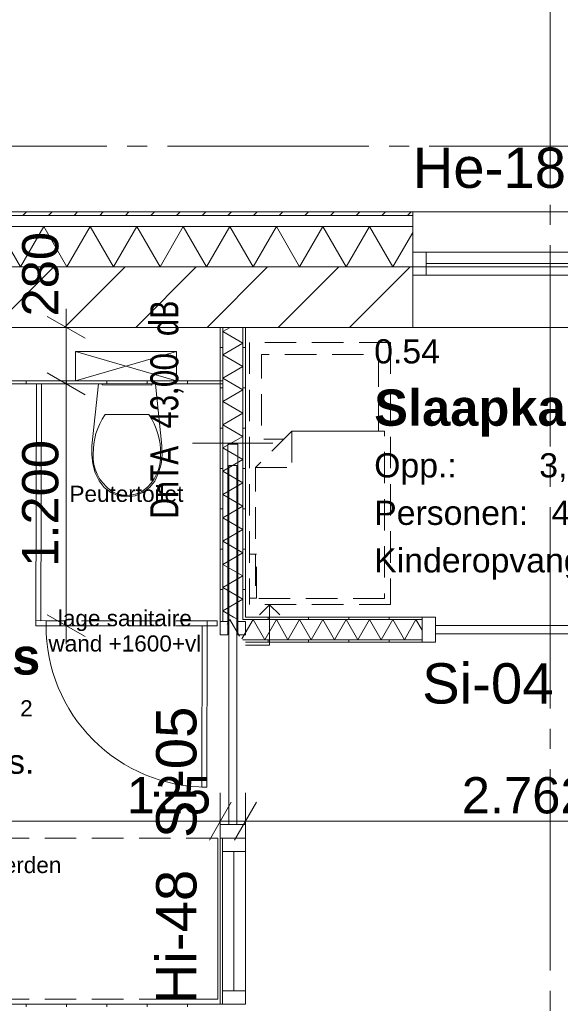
# Model space of a CAD drawing. Header units: millimetres. Extents: x 10 to 584, y 10 to 831.
# Tile 74 of 79: x 412 to 438, y 721 to 769. Entities that reach past the tile are written whole.
import ezdxf
from ezdxf.xclip import XClip

# ---------------------------------------------------------------- set-up
doc = ezdxf.new("R2010")
doc.units = ezdxf.units.MM
doc.header["$MEASUREMENT"] = 0
doc.header["$XCLIPFRAME"] = 0
doc.linetypes.add('B0204', pattern=[13, 10, -1, 1, -1])
doc.linetypes.add('B0701', pattern=[2.3412, 1.56, -0.7812])
for name, color, linetype in [('21 Buitenwanden', 7, 'Continuous'), ('21 Buitenwanden Doorsnede-arcering', 7, 'Continuous'), ('21 Buitenwanden Laagscheidingslijnen', 7, 'Continuous'), ('21 Buitenwanden Raamlabels', 7, 'Continuous'), ('21 Buitenwanden Ramen', 7, 'Continuous'), ('22 NC Binnenwanden', 7, 'Continuous'), ('22 NC Binnenwanden Deuren', 7, 'Continuous'), ('22 NC Binnenwanden Deurlabels', 7, 'Continuous'), ('22 NC Binnenwanden Doorsnede-arcering', 7, 'Continuous'), ('22 NC Binnenwanden Laagscheidingslijnen', 7, 'Continuous'), ('22 NC Binnenwanden Raamlabels', 7, 'Continuous'), ('22 NC Binnenwanden Ramen', 7, 'Continuous'), ('23 Vloeren', 7, 'Continuous'), ('73 Keuken', 7, 'Continuous'), ('74 Sanitair', 7, 'Continuous'), ('82 Interieur', 7, 'Continuous'), ('A Stramien', 7, 'Continuous'), ('Info Algemeen', 7, 'Continuous'), ('Maatvoering 1_ 50_100', 7, 'Continuous'), ('Tekst_dim 1_ 50_100', 7, 'Continuous'), ('Z Ruimtefuncties', 7, 'Continuous')]:
    doc.layers.add(name, color=color, linetype=linetype)
doc.styles.add('GENERATED_STYLE_1', font='txt')
doc.styles.add('GENERATED_STYLE_2', font='txt')
doc.styles.add('GENERATED_STYLE_3', font='txt')
pattern_1 = [(270, (78, 259.1879), (2, 0), [])]
pattern_2 = [(180, (78, 259.1879), (0, 2), [])]
pattern_3 = [(1e-14, (78, 259.1879), (0, 2), [])]

# ---------------------------------------------------------------- blocks, each defined once
blk = doc.blocks.new('*X80')
at = {"layer": '21 Buitenwanden Doorsnede-arcering', "color": 7, "linetype": 'Continuous', "lineweight": 0}
for p, q in [((389.769, 759.188), (388.614, 757.188)), ((389.769, 759.188), (390.924, 757.188)), ((392.079, 759.188), (390.924, 757.188)), ((392.079, 759.188), (393.233, 757.188)), ((394.388, 759.188), (393.233, 757.188)), ((394.388, 759.188), (395.543, 757.188)), ((396.697, 759.188), (395.543, 757.188)), ((396.697, 759.188), (397.852, 757.188)), ((399.007, 759.188), (397.852, 757.188)), ((399.007, 759.188), (400.161, 757.188)), ((401.316, 759.188), (400.161, 757.188)), ((401.316, 759.188), (402.471, 757.188)), ((403.626, 759.188), (402.471, 757.188)), ((403.626, 759.188), (404.78, 757.188)), ((405.935, 759.188), (404.78, 757.188)), ((405.935, 759.188), (407.09, 757.188)), ((408.244, 759.188), (407.09, 757.188)), ((408.244, 759.188), (409.399, 757.188)), ((410.554, 759.188), (409.399, 757.188)), ((410.554, 759.188), (411.708, 757.188)), ((412.863, 759.188), (411.708, 757.188)), ((412.863, 759.188), (414.018, 757.188)), ((415.173, 759.188), (414.018, 757.188)), ((415.173, 759.188), (416.327, 757.188)), ((417.482, 759.188), (416.327, 757.188)), ((417.482, 759.188), (418.637, 757.188)), ((419.791, 759.188), (418.637, 757.188)), ((419.791, 759.188), (420.946, 757.188)), ((422.101, 759.188), (420.946, 757.188)), ((422.101, 759.188), (423.255, 757.188)), ((424.41, 759.188), (423.255, 757.188)), ((424.41, 759.188), (425.565, 757.188)), ((426.72, 759.188), (425.565, 757.188)), ((426.72, 759.188), (427.874, 757.188)), ((429.029, 759.188), (427.874, 757.188)), ((429.029, 759.188), (430.184, 757.188)), ((431.175, 758.904), (430.184, 757.188)), ((387.77, 758.65), (388.614, 757.188))]:
    blk.add_line(p, q, dxfattribs=at)
blk = doc.blocks.new('*X182')
at = {"layer": '22 NC Binnenwanden Doorsnede-arcering', "color": 7, "linetype": 'Continuous', "lineweight": 0}
for p, q in [((423.255, 739.688), (422.75, 738.812)), ((423.255, 739.688), (423.833, 738.688)), ((424.41, 739.688), (423.833, 738.688)), ((424.41, 739.688), (424.987, 738.688)), ((425.565, 739.688), (424.987, 738.688)), ((425.565, 739.688), (426.142, 738.688)), ((426.72, 739.688), (426.142, 738.688)), ((426.72, 739.688), (427.297, 738.688)), ((427.874, 739.688), (427.297, 738.688)), ((427.874, 739.688), (428.452, 738.688)), ((429.029, 739.688), (428.452, 738.688)), ((429.029, 739.688), (429.606, 738.688)), ((430.184, 739.688), (429.606, 738.688)), ((430.184, 739.688), (430.761, 738.688)), ((431.338, 739.688), (430.761, 738.688)), ((431.338, 739.688), (431.643, 739.161))]:
    blk.add_line(p, q, dxfattribs=at)
blk = doc.blocks.new('*X186')
at = {"layer": '22 NC Binnenwanden Doorsnede-arcering', "color": 7, "linetype": 'Continuous', "lineweight": 0}
for p, q in [((422.101, 739.688), (421.972, 739.466)), ((422.101, 739.688), (422.58, 738.858)), ((422.75, 738.812), (422.704, 738.733))]:
    blk.add_line(p, q, dxfattribs=at)
blk = doc.blocks.new('*X410')
at = {"layer": '22 NC Binnenwanden Doorsnede-arcering', "color": 7, "linetype": 'Continuous', "lineweight": 0}
blk.add_line((422.5, 739.688), (422.283, 739.813), dxfattribs=at)
blk = doc.blocks.new('*X411')
at = {"layer": '22 NC Binnenwanden Doorsnede-arcering', "color": 7, "linetype": 'Continuous', "lineweight": 0}
for p, q in [((422.115, 754.188), (421.75, 753.977)), ((422.75, 753.4), (421.75, 753.977)), ((422.75, 753.4), (421.75, 752.822)), ((422.75, 752.245), (421.75, 752.822)), ((422.75, 752.245), (421.75, 751.668)), ((422.75, 751.09), (421.75, 751.668)), ((422.75, 751.09), (421.75, 750.513)), ((422.75, 749.936), (421.75, 750.513)), ((422.75, 749.936), (421.75, 749.358)), ((422.75, 748.781), (421.75, 749.358)), ((422.75, 748.781), (421.75, 748.204)), ((422.75, 747.626), (421.75, 748.204)), ((422.75, 747.626), (421.75, 747.049)), ((422.75, 746.472), (421.75, 747.049)), ((422.75, 746.472), (421.75, 745.894)), ((422.75, 745.317), (421.75, 745.894)), ((422.75, 745.317), (421.75, 744.739)), ((422.75, 744.162), (421.75, 744.739)), ((422.75, 744.162), (421.75, 743.585)), ((422.75, 743.007), (421.75, 743.585)), ((422.75, 743.007), (421.75, 742.43)), ((422.75, 741.853), (421.75, 742.43)), ((422.75, 741.853), (421.75, 741.275)), ((422.75, 740.698), (421.75, 741.275)), ((422.75, 740.698), (421.75, 740.121)), ((422.283, 739.813), (421.75, 740.121))]:
    blk.add_line(p, q, dxfattribs=at)
blk = doc.blocks.new('Drawing_2_2', base_point=(78, 259.188))
at = {"layer": '21 Buitenwanden Doorsnede-arcering', "linetype": 'Continuous', "lineweight": 0, "true_color": 0x000000}
h = blk.add_hatch(dxfattribs=at)
h.set_pattern_fill('310_Naaldhout__01__0002', color=18, style=0, pattern_type=2)
h.set_pattern_definition([(225, (78, 259.1879), (-0.6363961, 0.6363961), [])])
h.paths.add_polyline_path([(387.77, 759.748), (431.175, 759.748), (431.175, 759.928), (387.77, 759.928)])
h = blk.add_hatch(dxfattribs=at)
h.set_pattern_fill('130_Kalkzandsteen_0002', color=18, style=0, pattern_type=2)
h.set_pattern_definition([(45, (78, 259.188), (-1.767767, 1.767767), [])])
h.paths.add_polyline_path([(387.77, 757.188), (387.77, 754.188), (431.175, 754.188), (431.175, 757.188)])
at = {"layer": '22 NC Binnenwanden Doorsnede-arcering', "linetype": 'Continuous', "lineweight": 0, "true_color": 0x000000}
h = blk.add_hatch(dxfattribs=at)
h.set_pattern_fill('930_Lijnen_vert_200_0002', color=18, style=0, pattern_type=2)
h.set_pattern_definition(pattern_2)
h.paths.add_polyline_path([(421.75, 739.813), (421.75, 754.188), (421.625, 754.188), (421.625, 739.813)])
h = blk.add_hatch(dxfattribs=at)
h.set_pattern_fill('930_Lijnen_vert_200_0002', color=18, style=0, pattern_type=2)
h.set_pattern_definition(pattern_2)
h.paths.add_polyline_path([(422.875, 739.813), (422.875, 754.188), (422.75, 754.188), (422.75, 739.813)])
h = blk.add_hatch(dxfattribs=at)
h.set_pattern_fill('930_Lijnen_vert_200_0002', color=18, style=0, pattern_type=2)
h.set_pattern_definition(pattern_1)
h.paths.add_polyline_path([(421.75, 751.388), (421.75, 751.538), (390.5, 751.538), (390.5, 751.388)])
h = blk.add_hatch(dxfattribs=at)
h.set_pattern_fill('930_Lijnen_vert_200_0002', color=18, style=0, pattern_type=2)
h.set_pattern_definition(pattern_1)
h.paths.add_polyline_path([(421.75, 739.813), (421.625, 739.813), (421.75, 739.688)])
h = blk.add_hatch(dxfattribs=at)
h.set_pattern_fill('930_Lijnen_vert_200_0002', color=18, style=0, pattern_type=2)
h.set_pattern_definition(pattern_3)
h.paths.add_polyline_path([(421.625, 739.688), (421.75, 739.688), (421.625, 739.813)])
h = blk.add_hatch(dxfattribs=at)
h.set_pattern_fill('930_Lijnen_vert_200_0002', color=18, style=0, pattern_type=2)
h.set_pattern_definition(pattern_1)
h.paths.add_polyline_path([(422.75, 739.688), (422.875, 739.688), (422.875, 739.813), (422.75, 739.813)])
h = blk.add_hatch(dxfattribs=at)
h.set_pattern_fill('930_Lijnen_vert_200_0002', color=18, style=0, pattern_type=2)
h.set_pattern_definition(pattern_1)
h.paths.add_polyline_path([(422.875, 739.688), (431.643, 739.688), (431.643, 739.813), (422.875, 739.813)])
h = blk.add_hatch(dxfattribs=at)
h.set_pattern_fill('930_Lijnen_vert_200_0002', color=18, style=0, pattern_type=2)
h.set_pattern_definition(pattern_3)
h.paths.add_polyline_path([(421.625, 739.598), (421.75, 739.598), (421.75, 739.688), (421.625, 739.688)])
h = blk.add_hatch(dxfattribs=at)
h.set_pattern_fill('930_Lijnen_vert_200_0002', color=18, style=0, pattern_type=2)
h.set_pattern_definition(pattern_3)
h.paths.add_polyline_path([(422.875, 738.688), (422.75, 738.688), (422.875, 738.563)])
h = blk.add_hatch(dxfattribs=at)
h.set_pattern_fill('930_Lijnen_vert_200_0002', color=18, style=0, pattern_type=2)
h.set_pattern_definition(pattern_1)
h.paths.add_polyline_path([(422.875, 738.688), (422.875, 738.563), (431.643, 738.563), (431.643, 738.688)])
h = blk.add_hatch(dxfattribs=at)
h.set_pattern_fill('930_Lijnen_vert_200_0002', color=18, style=0, pattern_type=2)
h.set_pattern_definition(pattern_1)
h.paths.add_polyline_path([(389.375, 720.473), (421.625, 720.473), (421.625, 720.598), (389.375, 720.598)])
h = blk.add_hatch(dxfattribs=at)
h.set_pattern_fill('930_Lijnen_vert_200_0002', color=18, style=0, pattern_type=2)
h.set_pattern_definition(pattern_3)
h.paths.add_polyline_path([(421.625, 720.598), (421.625, 720.473), (421.75, 720.473), (421.75, 720.498)])
h = blk.add_hatch(dxfattribs=at)
h.set_pattern_fill('930_Lijnen_vert_200_0002', color=18, style=0, pattern_type=2)
h.set_pattern_definition(pattern_3)
h.paths.add_polyline_path([(421.625, 720.598), (421.75, 720.498), (421.75, 720.598)])
at = {"layer": '21 Buitenwanden', "color": 2, "linetype": 'Continuous', "lineweight": 0}
blk.add_line((431.175, 759.928), (431.175, 759.748), dxfattribs=at)
at = {"layer": '21 Buitenwanden', "color": 9, "linetype": 'Continuous', "lineweight": 0}
blk.add_line((431.175, 759.748), (431.175, 759.188), dxfattribs=at)
at = {"layer": '21 Buitenwanden', "color": 1, "linetype": 'Continuous', "lineweight": 0}
for p, q in [((431.175, 759.188), (431.175, 757.928)), ((431.175, 757.928), (431.175, 757.188))]:
    blk.add_line(p, q, dxfattribs=at)
at = {"layer": '21 Buitenwanden', "color": 3, "linetype": 'Continuous', "lineweight": 0}
for p, q in [((431.175, 757.188), (431.175, 756.788)), ((431.175, 756.788), (431.175, 754.188))]:
    blk.add_line(p, q, dxfattribs=at)
at = {"layer": '21 Buitenwanden', "color": 2, "linetype": 'Continuous', "lineweight": 0, "flags": 128}
blk.add_lwpolyline([(431.175, 759.928), (387.77, 759.928)], dxfattribs=at)
at = {"layer": '21 Buitenwanden', "color": 3, "linetype": 'Continuous', "lineweight": 0, "flags": 128}
blk.add_lwpolyline([(387.77, 754.188), (431.175, 754.188)], dxfattribs=at)
at = {"layer": '21 Buitenwanden Laagscheidingslijnen', "color": 2, "linetype": 'Continuous', "lineweight": 0}
blk.add_line((431.175, 759.748), (387.77, 759.748), dxfattribs=at)
at = {"layer": '21 Buitenwanden Laagscheidingslijnen', "color": 1, "linetype": 'Continuous', "lineweight": 0}
blk.add_line((431.175, 759.188), (387.77, 759.188), dxfattribs=at)
at = {"layer": '21 Buitenwanden Laagscheidingslijnen', "color": 3, "linetype": 'Continuous', "lineweight": 0}
blk.add_line((431.175, 757.188), (387.77, 757.188), dxfattribs=at)
at = {"layer": '21 Buitenwanden Ramen', "color": 9, "linetype": 'Continuous', "lineweight": 0}
for p, q in [((431.175, 759.928), (442.015, 759.928)), ((431.175, 759.748), (431.175, 759.188)), ((431.175, 754.188), (442.015, 754.188))]:
    blk.add_line(p, q, dxfattribs=at)
at = {"layer": '21 Buitenwanden Ramen', "color": 2, "linetype": 'Continuous', "lineweight": 0}
blk.add_line((431.175, 759.928), (431.175, 759.748), dxfattribs=at)
at = {"layer": '21 Buitenwanden Ramen', "color": 1, "linetype": 'Continuous', "lineweight": 0}
for p, q in [((431.175, 759.188), (431.175, 757.928)), ((431.845, 757.928), (431.175, 757.928)), ((431.175, 757.928), (431.175, 757.188)), ((431.175, 757.928), (431.175, 757.188)), ((431.845, 756.788), (431.845, 757.928)), ((441.345, 757.928), (431.845, 757.928)), ((431.845, 757.358), (441.345, 757.358)), ((431.175, 756.788), (431.845, 756.788)), ((431.845, 756.788), (441.345, 756.788))]:
    blk.add_line(p, q, dxfattribs=at)
at = {"layer": '21 Buitenwanden Ramen', "color": 3, "linetype": 'Continuous', "lineweight": 0}
for p, q in [((431.175, 757.188), (431.175, 756.788)), ((431.175, 757.188), (431.175, 756.788)), ((431.175, 756.788), (431.175, 754.188))]:
    blk.add_line(p, q, dxfattribs=at)
at = {"layer": '22 NC Binnenwanden', "color": 1, "linetype": 'Continuous', "lineweight": 0}
for p, q in [((422, 748.388), (422, 739.598)), ((422.5, 748.388), (422, 748.388)), ((422.5, 739.598), (422.5, 748.388)), ((431.643, 739.688), (431.643, 739.813)), ((421.75, 739.598), (421.625, 739.598)), ((422, 739.598), (421.75, 739.598)), ((422.75, 739.598), (422.5, 739.598)), ((422.875, 739.598), (422.75, 739.598)), ((431.643, 738.688), (431.643, 739.688)), ((431.643, 738.563), (431.643, 738.688)), ((421.735, 720.598), (421.625, 720.598)), ((421.75, 720.598), (421.735, 720.598)), ((422.75, 720.598), (421.75, 720.598)), ((422.875, 720.598), (422.75, 720.598))]:
    blk.add_line(p, q, dxfattribs=at)
at = {"layer": '22 NC Binnenwanden', "color": 1, "linetype": 'Continuous', "lineweight": 0, "flags": 128}
for points in [[(422.875, 754.188), (421.625, 754.188)], [(421.625, 754.188), (421.625, 739.813)], [(422.875, 739.813), (422.875, 754.188)], [(421.75, 751.538), (421.75, 751.388)], [(421.625, 739.813), (421.625, 739.598)], [(431.643, 739.813), (422.875, 739.813)], [(422.875, 738.563), (431.643, 738.563)], [(421.625, 720.598), (389.375, 720.598)]]:
    blk.add_lwpolyline(points, dxfattribs=at)
at = {"layer": '22 NC Binnenwanden', "color": 9, "linetype": 'Continuous', "lineweight": 0, "flags": 128}
for points in [[(421.75, 751.538), (390.5, 751.538)], [(390.5, 751.388), (421.75, 751.388)]]:
    blk.add_lwpolyline(points, dxfattribs=at)
at = {"layer": '22 NC Binnenwanden Deuren', "color": 1, "linetype": 'Continuous', "lineweight": 0}
for p, q in [((422.45, 747.328), (422.05, 747.328)), ((422.05, 747.328), (422.05, 729.518)), ((422.45, 729.518), (422.45, 747.328)), ((424.075, 740.423), (423.575, 739.923)), ((424.075, 738.423), (424.075, 740.423)), ((424.075, 740.423), (424.575, 739.923)), ((431.643, 739.813), (432.313, 739.813)), ((431.643, 738.563), (431.643, 739.813)), ((431.643, 739.688), (431.643, 739.813)), ((431.643, 739.688), (431.643, 739.813)), ((432.313, 739.813), (432.313, 738.563)), ((421.625, 738.928), (421.625, 739.598)), ((421.625, 739.598), (422, 739.598)), ((421.75, 739.598), (421.625, 739.598)), ((421.75, 739.598), (421.625, 739.598)), ((422, 739.598), (421.75, 739.598)), ((422, 739.598), (421.75, 739.598)), ((422, 739.598), (422, 738.928)), ((422.5, 738.928), (422.5, 739.598)), ((422.5, 739.598), (422.875, 739.598)), ((422.75, 739.598), (422.5, 739.598)), ((422.75, 739.598), (422.5, 739.598)), ((422.875, 739.598), (422.75, 739.598)), ((422.875, 739.598), (422.75, 739.598)), ((422.875, 739.598), (422.875, 738.928)), ((431.643, 738.688), (431.643, 739.688)), ((431.643, 738.688), (431.643, 739.688)), ((450.123, 739.388), (432.313, 739.388)), ((432.313, 739.388), (432.313, 738.988)), ((422, 738.928), (421.625, 738.928)), ((422.875, 738.928), (422.5, 738.928)), ((432.313, 738.988), (450.123, 738.988)), ((422.875, 738.423), (424.075, 738.423)), ((431.643, 738.563), (431.643, 738.688)), ((431.643, 738.563), (431.643, 738.688)), ((432.313, 738.563), (431.643, 738.563)), ((421.625, 728.848), (421.625, 729.518)), ((421.625, 729.518), (422.875, 729.518)), ((422.05, 729.518), (422.45, 729.518)), ((422.875, 729.518), (422.875, 728.848)), ((422.875, 728.848), (421.625, 728.848)), ((421.75, 728.848), (421.625, 728.848)), ((421.75, 728.848), (421.625, 728.848)), ((422.75, 728.848), (421.75, 728.848)), ((422.75, 728.848), (421.75, 728.848)), ((422.875, 728.848), (422.75, 728.848)), ((422.875, 728.848), (422.75, 728.848))]:
    blk.add_line(p, q, dxfattribs=at)
at = {"layer": '22 NC Binnenwanden Laagscheidingslijnen', "color": 1, "linetype": 'Continuous', "lineweight": 0}
for p, q in [((421.75, 739.813), (421.75, 754.188)), ((422.75, 739.813), (422.75, 754.188)), ((421.75, 739.813), (421.75, 739.688)), ((421.75, 739.813), (421.75, 739.688)), ((422.75, 739.688), (422.75, 739.813)), ((422.75, 739.688), (422.75, 739.813)), ((421.75, 739.688), (421.75, 739.598)), ((431.643, 739.688), (422.75, 739.688)), ((422.875, 738.688), (422.75, 738.688)), ((422.875, 738.688), (422.75, 738.688)), ((431.643, 738.688), (422.875, 738.688))]:
    blk.add_line(p, q, dxfattribs=at)
at = {"layer": '22 NC Binnenwanden Ramen', "color": 9, "linetype": 'Continuous', "lineweight": 0}
for p, q in [((421.625, 720.598), (421.625, 728.848)), ((422.875, 720.598), (422.875, 728.848))]:
    blk.add_line(p, q, dxfattribs=at)
at = {"layer": '22 NC Binnenwanden Ramen', "color": 1, "linetype": 'Continuous', "lineweight": 0}
for p, q in [((421.735, 728.848), (421.625, 728.848)), ((421.735, 728.848), (421.735, 728.178)), ((421.75, 728.848), (421.735, 728.848)), ((421.75, 728.848), (421.735, 728.848)), ((422.75, 728.848), (421.75, 728.848)), ((422.75, 728.848), (421.75, 728.848)), ((422.875, 728.848), (422.75, 728.848)), ((422.875, 728.848), (422.75, 728.848)), ((422.875, 728.178), (422.875, 728.848)), ((421.735, 728.178), (422.875, 728.178)), ((421.735, 728.178), (421.735, 721.268)), ((422.305, 721.268), (422.305, 728.178)), ((422.875, 721.268), (422.875, 728.178)), ((422.875, 721.268), (421.735, 721.268)), ((421.735, 721.268), (421.735, 720.598)), ((422.875, 720.598), (422.875, 721.268)), ((421.735, 720.598), (421.625, 720.598)), ((421.75, 720.598), (421.735, 720.598)), ((421.75, 720.598), (421.735, 720.598)), ((422.75, 720.598), (421.75, 720.598)), ((422.75, 720.598), (421.75, 720.598)), ((422.875, 720.598), (422.75, 720.598)), ((422.875, 720.598), (422.75, 720.598))]:
    blk.add_line(p, q, dxfattribs=at)
at = {"layer": '23 Vloeren', "color": 1, "linetype": 'Continuous', "lineweight": 0, "flags": 128}
blk.add_lwpolyline([(96, 265.188), (370, 265.188), (370, 439.188), (366, 439.188), (366, 570.048), (420.61, 570.048), (420.61, 554.048), (510, 554.048), (510, 626.688), (459.924, 626.688), (459.924, 683.688), (510, 683.688), (510, 757.188), (294, 757.188), (294, 763.188), (78, 763.188), (78, 475.188), (96, 475.188)], close=True, dxfattribs=at)
at = {"layer": '73 Keuken', "color": 1, "linetype": 'B0701', "lineweight": 0}
for p, q in [((421.5, 728.848), (389.5, 728.848)), ((421.5, 720.848), (389.5, 720.848))]:
    blk.add_line(p, q, dxfattribs=at)
at = {"layer": '73 Keuken', "color": 1, "linetype": 'Continuous', "lineweight": 0}
blk.add_line((421.5, 728.848), (421.5, 720.848), dxfattribs=at)
at = {"layer": '74 Sanitair', "color": 1, "linetype": 'Continuous', "lineweight": 0}
for p, q in [((419.462, 752.986), (414.446, 751.537)), ((419.461, 751.536), (414.447, 752.987)), ((415.908, 749.866), (416.997, 749.864)), ((416.997, 749.864), (418.086, 749.862))]:
    blk.add_line(p, q, dxfattribs=at)
at = {"layer": '74 Sanitair', "color": 2, "linetype": 'B0701', "lineweight": 0}
for p, q in [((420.98, 739.622), (412.98, 739.635)), ((420.98, 739.372), (412.98, 739.385))]:
    blk.add_line(p, q, dxfattribs=at)
at = {"layer": '74 Sanitair', "color": 1, "linetype": 'Continuous', "lineweight": 0, "flags": 128}
for points in [[(419.462, 752.986), (414.447, 752.987), (414.446, 751.537), (419.461, 751.536)], [(412.499, 751.386), (412.749, 751.385), (412.73, 739.635), (412.48, 739.636)], [(418.687, 747.408), (418.562, 746.973), (418.372, 746.563), (418.115, 746.238), (417.784, 745.989), (417.401, 745.832), (416.99, 745.778), (416.58, 745.833), (416.197, 745.991), (415.867, 746.241), (415.612, 746.567), (415.422, 746.978), (415.299, 747.414), (415.245, 747.863), (415.261, 748.315), (415.59, 751.381), (418.409, 751.376), (418.728, 748.31), (418.743, 747.857)], [(415.769, 751.38), (418.229, 751.376), (418.229, 751.326), (415.769, 751.33)], [(412.48, 739.386), (412.48, 739.636), (412.98, 739.635), (412.98, 739.385)], [(420.98, 739.372), (420.98, 739.622), (421.48, 739.621), (421.48, 739.371)]]:
    blk.add_lwpolyline(points, close=True, dxfattribs=at)
at = {"layer": '74 Sanitair', "color": 2, "linetype": 'Continuous', "lineweight": 0, "flags": 128}
blk.add_lwpolyline([(420.98, 739.372), (420.967, 731.372), (420.717, 731.372), (420.73, 739.372)], close=True, dxfattribs=at)
at = {"layer": '74 Sanitair', "color": 2, "linetype": 'Continuous', "lineweight": 0}
blk.add_arc((420.98, 739.372), 8, 179.9055, 269.9055, dxfattribs=at)
at = {"layer": '74 Sanitair', "color": 1, "linetype": 'Continuous', "lineweight": 0}
for centre, major_axis, start_param, end_param in [((419.575, 747.98), (-4.252, 0.007), 5.753783, 6.306803), ((414.413, 747.988), (-4.252, 0.007), 3.117977, 3.670997), ((417.888, 747.769), (-2.569, 0.004), 6.227458, 7.128046), ((416.099, 747.772), (-2.569, 0.004), 2.296735, 3.197324), ((417, 747.067), (-1.385, 0.002), 0.938292, 1.564935), ((416.984, 747.067), (-1.385, 0.002), 1.576657, 2.203301)]:
    blk.add_ellipse(centre, major_axis=major_axis, ratio=0.875546, start_param=start_param, end_param=end_param, dxfattribs=at)
at = {"layer": '82 Interieur', "color": 1, "linetype": 'B0701', "lineweight": 0}
for p, q in [((430.077, 753.438), (423.077, 753.438)), ((423.077, 753.438), (423.077, 740.438)), ((430.077, 753.438), (430.077, 740.438)), ((425.177, 749.038), (425.177, 747.238)), ((423.377, 747.238), (425.177, 747.238)), ((423.427, 742.938), (423.077, 742.938)), ((423.427, 740.75), (423.427, 742.938)), ((423.077, 740.75), (423.427, 740.75)), ((430.077, 740.438), (423.077, 740.438))]:
    blk.add_line(p, q, dxfattribs=at)
at = {"layer": '82 Interieur', "color": 1, "linetype": 'B0701', "lineweight": 0, "flags": 128}
for points in [[(425.177, 749.038), (424.777, 748.638), (423.677, 748.638), (423.677, 752.838), (429.477, 752.838), (429.477, 749.038)], [(429.777, 740.738), (423.377, 740.738), (423.377, 747.238), (425.177, 749.038), (429.777, 749.038)]]:
    blk.add_lwpolyline(points, close=True, dxfattribs=at)
at = {"layer": 'A Stramien', "color": 9, "linetype": 'B0204', "lineweight": 0}
for p, q in [((438, 784.271), (438, 233.204)), ((68, 763.188), (520.556, 763.188))]:
    blk.add_line(p, q, dxfattribs=at)
at = {"layer": 'Maatvoering 1_ 50_100', "color": 1, "linetype": 'Continuous', "lineweight": 0}
for p, q in [((413.978, 754.188), (413.978, 755.105)), ((414.916, 753.647), (413.041, 754.729)), ((415.385, 754.188), (412.572, 754.188)), ((413.978, 751.388), (413.978, 754.188)), ((413.041, 751.929), (414.916, 750.847)), ((415.385, 751.388), (412.572, 751.388)), ((413.978, 739.386), (413.978, 751.388)), ((413.041, 739.927), (414.916, 738.844)), ((415.385, 739.386), (412.572, 739.386)), ((413.978, 738.469), (413.978, 739.386)), ((421.625, 728.279), (421.625, 731.091)), ((422.875, 728.279), (422.875, 731.091)), ((422.166, 730.622), (421.084, 728.747)), ((423.416, 730.622), (422.334, 728.747)), ((389.375, 729.685), (421.625, 729.685)), ((421.625, 729.685), (422.875, 729.685)), ((422.875, 729.685), (450.5, 729.685))]:
    blk.add_line(p, q, dxfattribs=at)
at = {"layer": 'Tekst_dim 1_ 50_100', "color": 1, "linetype": 'Continuous', "lineweight": 0}
for p, q in [((420.26, 748.438), (420.25, 748.438)), ((424.24, 748.438), (420.26, 748.438))]:
    blk.add_line(p, q, dxfattribs=at)
at = {"layer": '73 Keuken', "color": 4, "linetype": 'Continuous', "lineweight": 0}
for name in ['*X80', '*X411', '*X410', '*X186', '*X182']:
    blk.add_blockref(name, (0, 0), dxfattribs=at)
at = {"layer": '21 Buitenwanden Raamlabels', "color": 2, "linetype": 'Continuous', "lineweight": 0, "insert": (431.175, 761.081), "char_height": 2, "attachment_point": 7, "style": 'GENERATED_STYLE_1'}
blk.add_mtext('\\A1;{\\pql;\\fArial|b0|i0|c0|p38;He-18}', dxfattribs=at)
at = {"layer": '22 NC Binnenwanden Deurlabels', "color": 2, "linetype": 'Continuous', "lineweight": 0, "insert": (431.643, 735.494), "char_height": 2, "attachment_point": 7, "style": 'GENERATED_STYLE_1'}
blk.add_mtext('\\A1;{\\pql;\\fArial|b0|i0|c0|p38;Si-04}', dxfattribs=at)
at = {"layer": '22 NC Binnenwanden Deurlabels', "color": 2, "linetype": 'Continuous', "lineweight": 0, "insert": (420.472, 728.848), "char_height": 2, "attachment_point": 7, "rotation": 90, "style": 'GENERATED_STYLE_1'}
blk.add_mtext('\\A1;{\\pql;\\fArial|b0|i0|c0|p38;Si-05}', dxfattribs=at)
at = {"layer": '22 NC Binnenwanden Raamlabels', "color": 2, "linetype": 'Continuous', "lineweight": 0, "insert": (420.472, 720.598), "char_height": 2, "attachment_point": 7, "rotation": 90, "style": 'GENERATED_STYLE_1'}
blk.add_mtext('\\A1;{\\pql;\\fArial|b0|i0|c0|p38;Hi-48}', dxfattribs=at)
at = {"layer": 'Info Algemeen', "color": 2, "linetype": 'Continuous', "lineweight": 0, "char_height": 0.8, "attachment_point": 8, "style": 'GENERATED_STYLE_1'}
for s, insert in [('\\A1;{\\pqc;\\fArial|b0|i0|c0|p38;Peutertoilet}', (416.97, 745.519)), ('\\A1;{\\pqc;\\fArial|b0|i0|c0|p38;Verschoningstafel levering derden}', (405.293, 726.87))]:
    blk.add_mtext(s, dxfattribs=dict(at, insert=insert))
at = {"layer": 'Info Algemeen', "color": 2, "linetype": 'Continuous', "lineweight": 0, "insert": (416.893, 738.093), "char_height": 0.8, "width": 7.78404, "attachment_point": 8, "line_spacing_factor": 0.940294, "style": 'GENERATED_STYLE_1'}
blk.add_mtext('\\A1;{\\pqc;\\fArial|b0|i0|c0|p38;lage \\fArial|b0|i0|c0|p38;sanitaire \\fArial|b0|i0|c0|p38;wand +1600+vl}', dxfattribs=at)
at = {"layer": 'Maatvoering 1_ 50_100', "color": 2, "linetype": 'Continuous', "lineweight": 0, "char_height": 1.8, "attachment_point": 7, "rotation": 90, "style": 'GENERATED_STYLE_1'}
for s, insert, width in [('\\A1;{\\pql;\\fArial|b0|i0|c0|p38;280}', (413.618, 754.73), 4.09784), ('\\A1;{\\pql;\\fArial|b0|i0|c0|p38;1.200}', (413.618, 742.309), 6.15497)]:
    blk.add_mtext(s, dxfattribs=dict(at, insert=insert, width=width))
at = {"layer": 'Maatvoering 1_ 50_100', "color": 2, "linetype": 'Continuous', "lineweight": 0, "char_height": 1.8, "attachment_point": 7, "style": 'GENERATED_STYLE_1'}
for s, insert, width in [('\\A1;{\\pql;\\fArial|b0|i0|c0|p38;125}', (416.985, 730.045), 4.09784), ('\\A1;{\\pql;\\fArial|b0|i0|c0|p38;2.762}', (433.61, 730.045), 6.15497)]:
    blk.add_mtext(s, dxfattribs=dict(at, insert=insert, width=width))
at = {"layer": 'Tekst_dim 1_ 50_100', "color": 2, "linetype": 'Continuous', "lineweight": 0, "insert": (418.151, 744.704), "char_height": 1.4, "attachment_point": 1, "rotation": 90, "style": 'GENERATED_STYLE_3'}
blk.add_mtext('\\A1;{\\W0.750000x;\\pql;\\pt0,30;\\fCalibri|b0|i0|c0|p34;DnTA \\fCalibri|b0|i0|c0|p34;\\A1{\\H.66x;\\S^  ;}\\fCalibri|b0|i0|c0|p34;\\fCalibri|b0|i0|c0|p34;\\A1{\\H.66x;\\S^  ;}\\fCalibri|b0|i0|c0|p34;\\fCalibri|b0|i0|c0|p34;\\fCalibri|b0|i0|c0|p34;\\fCalibri|b0|i0|c0|p34;\\fCalibri|b0|i0|c0|p34;\\fCalibri|b0|i0|c0|p34;43,00 \\fCalibri|b0|i0|c0|p34;\\A1{\\H.66x;\\S^  ;}\\fCalibri|b0|i0|c0|p34;\\fCalibri|b0|i0|c0|p34;\\A1{\\H.66x;\\S^  ;}\\fCalibri|b0|i0|c0|p34;\\fCalibri|b0|i0|c0|p34;\\fCalibri|b0|i0|c0|p34;\\fCalibri|b0|i0|c0|p34;\\fCalibri|b0|i0|c0|p34;\\fCalibri|b0|i0|c0|p34;dB\\fCalibri|b0|i0|c0|p34;\\A1{\\H.66x;\\S^  ;}\\fCalibri|b0|i0|c0|p34;\\fCalibri|b0|i0|c0|p34;\\A1{\\H.66x;\\S^  ;}\\fCalibri|b0|i0|c0|p34;\\fCalibri|b0|i0|c0|p34;\\fCalibri|b0|i0|c0|p34;\\fCalibri|b0|i0|c0|p34;\\fCalibri|b0|i0|c0|p34;\\fCalibri|b0|i0|c0|p34;\\fCalibri|b0|i0|c0|p34;\\fCalibri|b0|i0|c0|p34;\\fCalibri|b0|i0|c0|p34;\\fCalibri|b0|i0|c0|p34;\\fCalibri|b0|i0|c0|p34;\\fCalibri|b0|i0|c0|p34;\\fCalibri|b0|i0|c0|p34;\\fCalibri|b0|i0|c0|p34;\\fCalibri|b0|i0|c0|p34;\\fCalibri|b0|i0|c0|p34;\\fCalibri|b0|i0|c0|p34;\\fCalibri|b0|i0|c0|p34;\\fCalibri|b0|i0|c0|p34;\\fCalibri|b0|i0|c0|p34;\\fCalibri|b0|i0|c0|p34;\\fCalibri|b0|i0|c0|p34;\\fCalibri|b0|i0|c0|p34;\\fCalibri|b0|i0|c0|p34;\\fCalibri|b0|i0|c0|p34;\\fCalibri|b0|i0|c0|p34;}', dxfattribs=at)
at = {"layer": 'Z Ruimtefuncties', "color": 2, "linetype": 'Continuous', "lineweight": 0, "attachment_point": 1}
for s, insert, char_height, style in [('\\A1;{\\pql;\\pt0;\\fArial|b0|i0|c0|p38;0.54}', (429.264, 753.601), 1.2, 'GENERATED_STYLE_1'), ('\\A1;{\\pql;\\pt0;\\fArial|b1|i0|c0|p38;Slaapkamer}', (429.264, 751.107), 1.8, 'GENERATED_STYLE_2'), ('\\A1;{\\pql;\\pt0;\\fArial|b0|i0|c0|p38;Opp.: }', (429.264, 747.944), 1.2, 'GENERATED_STYLE_1'), ('\\A1;{\\pql;\\fArial|b0|i0|c0|p38;3,99}', (437.456, 747.944), 1.2, 'GENERATED_STYLE_1'), ('\\A1;{\\pql;\\pt0;\\fArial|b0|i0|c0|p38;Personen: }', (429.264, 745.587), 1.2, 'GENERATED_STYLE_1'), ('\\A1;{\\pql;\\pt0;\\fArial|b0|i0|c0|p38;4 pers.}', (438.063, 745.587), 1.2, 'GENERATED_STYLE_1'), ('\\A1;{\\pql;\\pt0;\\fArial|b0|i0|c0|p38;Kinderopvang}', (429.264, 743.23), 1.2, 'GENERATED_STYLE_1'), ('\\A1;{\\pql;\\pt0;\\fArial|b1|i0|c0|p38;sanitaire peuters}', (392.571, 738.759), 1.8, 'GENERATED_STYLE_2'), ('\\A1;{\\pql;\\fArial|b0|i0|c0|p38;2}', (411.696, 735.687), 0.8, 'GENERATED_STYLE_1'), ('\\A1;{\\pql;\\pt0;\\fArial|b0|i0|c0|p38;0 pers.}', (407.278, 733.239), 1.2, 'GENERATED_STYLE_1')]:
    blk.add_mtext(s, dxfattribs=dict(at, insert=insert, char_height=char_height, style=style))

msp = doc.modelspace()

# ---------------------------------------------------------------- block references
at = {"color": 4, "linetype": 'Continuous', "lineweight": 0}
ref = msp.add_blockref('Drawing_2_2', (78, 259.188), dxfattribs=at)
XClip(ref).set_block_clipping_path([(30, 141.736842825), (586.5626696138, 806.4087291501)])

doc.saveas('drawing.dxf')
